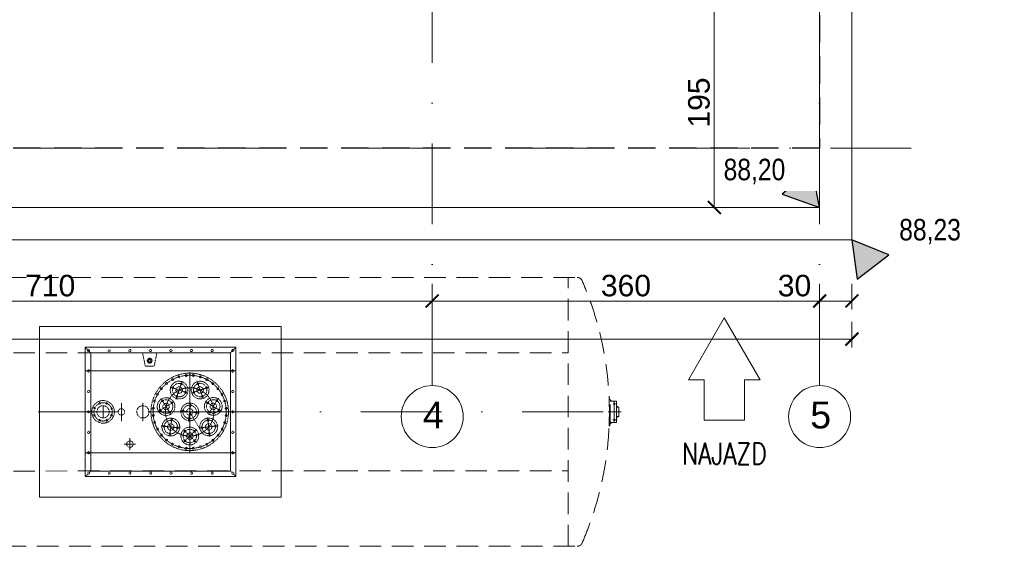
# Model space of a CAD drawing. Extents: x 261105 to 7565828, y -85627 to 5881792.
# Tile 26 of 116: x 329120 to 338269, y -31003 to -26107. Entities that reach past the tile are written whole.
import ezdxf

# ---------------------------------------------------------------- set-up
doc = ezdxf.new("R2010")
doc.units = 0
doc.header["$MEASUREMENT"] = 0
for name, pattern in [('( Dashed )', [0.75, 0.5, -0.25]), ('DASHDOT2', [0.5, 0.25, -0.125, 0, -0.125]), ('DASHED', [19.05, 12.7, -6.35])]:
    doc.linetypes.add(name, pattern=pattern)
for name, color, linetype in [('100_rzut_okna', 1, 'Continuous'), ('OSIE - OPIS', 7, 'Continuous'), ('zz-odwodnienie', 31, 'Continuous')]:
    doc.layers.add(name, color=color, linetype=linetype)
for name, color, linetype, lineweight, true_color in [('krawężnik zew', 7, 'Continuous', 30, 0x000000), ('SHARY', 7, 'Continuous', 15, 0xa5a5a5), ('technologia', 7, 'Continuous', 5, 0x7f7f7f), ('wymiary', 7, 'Continuous', 9, 0x7f7f7f), ('zbiornik', 7, 'DASHED', 5, 0x999999)]:
    doc.layers.add(name, color=color, linetype=linetype, lineweight=lineweight, true_color=true_color)
doc.layers.add('linii', color=7, linetype='Continuous', lineweight=15)
doc.layers.add('OSIE', color=7, linetype='Continuous', lineweight=5)
doc.styles.add('ARIAL', font='arial.ttf')
doc.styles.add('styl1', font='simplex.shx', dxfattribs={"oblique": 5})
doc.dimstyles.new('mosstowy 1-100', dxfattribs={"dimscale": 20, "dimtxt": 10, "dimasz": 6, "dimexe": 4, "dimexo": 4, "dimgap": 2, "dimtad": 1, "dimdec": 0, "dimlfac": 0.1, "dimtxsty": 'ARIAL', "dimblk": 'ARCHTICK', "dimcen": 4, "dimclrd": 256, "dimclre": 256, "dimclrt": 7, "dimadec": 0, "dimazin": 0, "dimtfac": 1, "dimtdec": 0, "dimtmove": 1, "dimatfit": 3, "dimfxl": 8, "dimfxlon": 1, "dimlwd": -1, "dimlwe": 9, "dimarcsym": 0})

# ---------------------------------------------------------------- blocks, each defined once
blk = doc.blocks.new('d_rzędna')
at = {"layer": 'zz-odwodnienie'}
blk.add_hatch(color=0, dxfattribs=at).paths.add_polyline_path([(0, 0), (0.369, 0.639), (-0.369, 0.639)])
at = {"layer": 'zz-odwodnienie', "color": 0}
for p, q in [((-0.369, 0.639), (0, 0)), ((0.369, 0.639), (-0.369, 0.639)), ((-0.369, 0.639), (0, 0)), ((0.369, 0.639), (-0.369, 0.639)), ((0, 0), (0.369, 0.639)), ((0, 0), (0.369, 0.639))]:
    blk.add_line(p, q, dxfattribs=at)
blk = doc.blocks.new('D_wysokościówka_2025-09-03')
at = {"layer": 'zz-odwodnienie', "color": 253, "true_color": 0x999999, "xscale": 0.5, "yscale": 0.4999999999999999, "zscale": 0.4999999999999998}
for p, rotation in [((63.3249, -140.0793), 14.41488070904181), ((63.461, -140.4812), 191.4761316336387)]:
    blk.add_blockref('d_rzędna', p, dxfattribs=dict(at, rotation=rotation))
at = {"layer": 'zz-odwodnienie', "color": 253, "lineweight": 13, "true_color": 0x999999, "char_height": 0.2, "width": 0.876773, "attachment_point": 1, "rotation": 333.7089, "style": 'ARIAL', "bg_fill": 2}
for s, insert in [('{\\fArial Narrow|b0|i0|c238|p34;88,20}', (62.7251, -139.278, 0)), ('{\\fArial Narrow|b0|i0|c238|p34;88,23}', (63.9404, -140.5022, 0))]:
    blk.add_mtext(s, dxfattribs=dict(at, insert=insert))
blk = doc.blocks.new('fdgfdgdfg')
at = {"layer": 'OSIE', "linetype": 'DASHDOT2', "ltscale": 3000}
for p, q in [((366947.8, 34226.1, 0), (366947.8, 47637.1, 0)), ((370547.8, 34226.1, 0), (370547.8, 47637.1, 0)), ((346647.8, 36432.3, 0), (371434.9, 36432.3, 0))]:
    blk.add_line(p, q, dxfattribs=at)
at = {"layer": 'OSIE'}
for centre in [(366947.8, 33937.9, 0), (370547.8, 33937.9, 0)]:
    blk.add_circle(centre, 288.1, dxfattribs=at)
at = {"layer": 'OSIE - OPIS', "style": 'ARIAL'}
for s, p in [('4', (366860.3, 33827.6, 0)), ('5', (370460.3, 33827.6, 0))]:
    blk.add_text(s, height=250, dxfattribs=at).set_placement(p)
blk = doc.blocks.new('2')
at = {"layer": 'technologia', "elevation": 0}
for points in [[(365544.6, 24773.7), (363299.6, 24773.8), (363299.6, 23188.8), (365544.6, 23188.7)], [(365122.1, 24361.2), (363722.1, 24361.3), (363722.1, 23601.3), (365122.1, 23601.2)]]:
    blk.add_lwpolyline(points, close=True, dxfattribs=at)
at = {"layer": 'zbiornik', "linetype": '( Dashed )', "ltscale": 400}
for p, q in [((356073.7, 25231.5, 0), (368300.9, 25230.5, 0)), ((368212, 22731.5, 0), (368212, 25231.5, 0)), ((368212, 22731, 0), (368212, 25231.1, 0)), ((368212, 22731, 0), (368212, 25231, 0)), ((356155.9, 24530.6, 0), (368212, 24530.5, 0)), ((368598.4, 24111, 0), (368590.4, 24110.5, 0)), ((368599.2, 24095.2, 0), (368614, 24081, 0)), ((368599.8, 24081, 0), (368659.1, 24081, 0)), ((368639.5, 24081, 0), (368639.5, 23867.1, 0)), ((368659.1, 24081, 0), (368659.1, 23881, 0)), ((368703.5, 23981, 0), (368584, 23981, 0)), ((368628.8, 24056, 0), (368650.9, 24056, 0)), ((368659.1, 24037.4, 0), (368671.8, 24025.2, 0)), ((368659.1, 24025.2, 0), (368681.8, 24025.2, 0)), ((368681.8, 24025.2, 0), (368681.8, 23936.7, 0)), ((368599.2, 23866.7, 0), (368614, 23881, 0)), ((368599.8, 23881, 0), (368659.1, 23881, 0)), ((368625.9, 23906, 0), (368667.7, 23906, 0)), ((368659.1, 23936.7, 0), (368681.8, 23936.7, 0)), ((368659.1, 23924.5, 0), (368671.8, 23936.7, 0)), ((368598.4, 23851, 0), (368590.4, 23851.4, 0)), ((356155.9, 23431, 0), (368212, 23431.4, 0)), ((356073.7, 22731.5, 0), (368300.8, 22731.4, 0))]:
    blk.add_line(p, q, dxfattribs=at)
at = {"layer": 'zbiornik', "linetype": '( Dashed )', "ltscale": 0.001}
for p, q in [((365124, 24581, 0), (363724, 24581, 0)), ((363724, 24581, 0), (363724, 23381, 0)), ((363724, 24581, 0), (365124, 24581, 0)), ((363724, 24581, 0), (365124, 24581, 0)), ((363724, 24581, 0), (365124, 24581, 0)), ((363774, 24531, 0), (363724, 24581, 0)), ((363724, 24581, 0), (363724, 23381, 0)), ((363724, 24581, 0), (363724, 23381, 0)), ((363724, 24581, 0), (363724, 23381, 0)), ((365124, 24581, 0), (363724, 24581, 0)), ((363724, 24581, 0), (363746.9, 24558.2, 0)), ((363724, 24581, 0), (363746.9, 24558.2, 0)), ((363724, 24581, 0), (363746.9, 24558.2, 0)), ((363724, 24581, 0), (363746.9, 24558.2, 0)), ((363774, 24531, 0), (363748.6, 24556.4, 0)), ((363761.2, 24543.8, 0), (363774, 24531, 0)), ((363761.2, 24543.8, 0), (363774, 24531, 0)), ((363761.2, 24543.8, 0), (363774, 24531, 0)), ((363761.2, 24543.8, 0), (363774, 24531, 0)), ((363774, 24531, 0), (365074, 24531, 0)), ((363774, 24531, 0), (365074, 24531, 0)), ((363774, 24531, 0), (365074, 24531, 0)), ((363774, 24531, 0), (363774, 23431, 0)), ((363774, 24531, 0), (363774, 23431, 0)), ((363774, 24531, 0), (363774, 23431, 0)), ((365074, 24531, 0), (363774, 24531, 0)), ((364280.5, 24405.9, 0), (364256.3, 24531, 0)), ((364280.5, 24405.9, 0), (364256.3, 24531, 0)), ((364364.3, 24405.9, 0), (364388.6, 24531, 0)), ((364364.3, 24405.9, 0), (364388.6, 24531, 0)), ((365074, 24531, 0), (365124, 24581, 0)), ((365074, 24531, 0), (365099.4, 24556.4, 0)), ((365074, 24531, 0), (365099.4, 24556.4, 0)), ((365074, 24531, 0), (365099.4, 24556.4, 0)), ((365074, 24531, 0), (365099.4, 24556.4, 0)), ((365086.9, 24543.8, 0), (365074, 24531, 0)), ((365074, 24531, 0), (365074, 23431, 0)), ((365074, 24531, 0), (365074, 23431, 0)), ((365124, 24581, 0), (365101.2, 24558.2, 0)), ((365124, 23381, 0), (365124, 24581, 0)), ((365124, 24581, 0), (365124, 23381, 0)), ((365124, 24581, 0), (365124, 23381, 0)), ((364280.5, 24405.9, 0), (364292.4, 24405.9, 0)), ((364280.5, 24405.9, 0), (364322.4, 24405.9, 0)), ((364364.3, 24405.9, 0), (364322.4, 24405.9, 0)), ((364364.3, 24405.9, 0), (364352.4, 24405.9, 0)), ((364694, 23596.6, 0), (364694, 24349.7, 0)), ((364694, 24347.3, 0), (364694, 23601.9, 0)), ((364694, 24347.3, 0), (364694, 23601.9, 0)), ((364623.6, 24263.5, 0), (364566.3, 24099.6, 0)), ((364567.6, 24103.2, 0), (364624.9, 24267.1, 0)), ((364568.4, 24105.5, 0), (364624.1, 24264.9, 0)), ((364624.8, 24246.5, 0), (364607.7, 24238.2, 0)), ((364620.8, 24232.9, 0), (364611.8, 24251.6, 0)), ((364818.9, 24103.9, 0), (364761.5, 24267.8, 0)), ((364818.9, 24103.9, 0), (364761.5, 24267.8, 0)), ((364778.8, 24238.9, 0), (364761.6, 24247.2, 0)), ((364765.7, 24233.6, 0), (364774.7, 24252.3, 0)), ((364675.7, 24155.3, 0), (364511.8, 24212.7, 0)), ((364675.7, 24155.3, 0), (364511.8, 24212.7, 0)), ((364545.2, 24208.1, 0), (364528, 24199.9, 0)), ((364541.1, 24194.6, 0), (364532.1, 24213.3, 0)), ((364663.2, 24166.8, 0), (364646, 24158.6, 0)), ((364659.1, 24153.3, 0), (364650.1, 24172, 0)), ((364871, 24212.1, 0), (364707.1, 24154.7, 0)), ((364710.8, 24156, 0), (364874.6, 24213.4, 0)), ((364713, 24156.8, 0), (364872.4, 24212.6, 0)), ((364740.4, 24159.3, 0), (364723.3, 24167.5, 0)), ((364727.3, 24154, 0), (364736.3, 24172.7, 0)), ((364858.4, 24200.6, 0), (364841.3, 24208.8, 0)), ((364845.3, 24195.3, 0), (364854.3, 24214, 0)), ((364059, 24065.8, 0), (364059, 23892.2, 0)), ((364259, 24065.8, 0), (364259, 23892.2, 0)), ((364546.3, 24075.4, 0), (364399.3, 23983, 0)), ((364546.3, 24075.4, 0), (364399.3, 23983, 0)), ((364519.6, 23958.4, 0), (364427.2, 24105.4, 0)), ((364518.3, 23960.4, 0), (364428.5, 24103.4, 0)), ((364429.3, 24102.1, 0), (364521.6, 23955.1, 0)), ((364451.3, 24080.9, 0), (364431.1, 24085.5, 0)), ((364443.3, 24092.5, 0), (364439, 24073.9, 0)), ((364537.5, 24061.2, 0), (364517.3, 24065.8, 0)), ((364529.5, 24072.8, 0), (364525.2, 24054.2, 0)), ((364583.5, 24128.5, 0), (364566.4, 24120.2, 0)), ((364579.5, 24115, 0), (364570.5, 24133.7, 0)), ((364703.5, 24065.3, 0), (364684, 23892.8, 0)), ((364703.5, 24065.3, 0), (364684, 23892.8, 0)), ((364820.1, 24120.9, 0), (364802.9, 24129.2, 0)), ((364807, 24115.7, 0), (364816, 24134.4, 0)), ((364985, 23986.7, 0), (364838, 24079.1, 0)), ((364841.3, 24077, 0), (364988.3, 23984.6, 0)), ((364843.3, 24075.7, 0), (364986.3, 23985.9, 0)), ((364850, 24062.8, 0), (364870.3, 24067.4, 0)), ((364862.3, 24055.8, 0), (364858.1, 24074.4, 0)), ((364868, 23960, 0), (364960.4, 24107, 0)), ((364868, 23960, 0), (364960.4, 24107, 0)), ((364936.2, 24082.4, 0), (364956.5, 24087, 0)), ((364948.5, 24075.5, 0), (364944.3, 24094, 0)), ((363944, 23981, 0), (363834, 23981, 0)), ((363889, 24036, 0), (363889, 23926, 0)), ((364308.1, 23981, 0), (365079.8, 23981, 0)), ((364563.8, 23981, 0), (364390.2, 23981, 0)), ((364431.7, 23994.7, 0), (364411.4, 23999.3, 0)), ((364423.6, 24006.3, 0), (364419.4, 23987.7, 0)), ((364517.8, 23975, 0), (364497.6, 23979.6, 0)), ((364509.8, 23986.6, 0), (364505.6, 23968.1, 0)), ((364778.3, 23971.5, 0), (364605.7, 23990.9, 0)), ((364775.9, 23971.7, 0), (364608.1, 23990.6, 0)), ((364609.6, 23990.5, 0), (364782.2, 23971, 0)), ((364640, 23994.5, 0), (364623.8, 23981.5, 0)), ((364625.9, 23995.4, 0), (364637.8, 23980.5, 0)), ((364709.1, 24049.6, 0), (364692.9, 24036.6, 0)), ((364694, 23981, 0), (364801.5, 23798.7, 0)), ((364695, 24050.5, 0), (364706.9, 24035.6, 0)), ((364764.2, 23980.5, 0), (364748, 23967.5, 0)), ((364750.1, 23981.4, 0), (364762, 23966.5, 0)), ((364869.7, 23976.6, 0), (364889.9, 23981.2, 0)), ((364882, 23969.6, 0), (364877.8, 23988.2, 0)), ((364955.9, 23996.3, 0), (364976.1, 24000.9, 0)), ((364968.2, 23989.3, 0), (364963.9, 24007.9, 0)), ((364528, 23924.4, 0), (364508.6, 23751.9, 0)), ((364528, 23924.4, 0), (364508.6, 23751.9, 0)), ((364533.7, 23908.7, 0), (364517.5, 23895.7, 0)), ((364519.6, 23909.6, 0), (364531.5, 23894.7, 0)), ((364695.1, 23925.4, 0), (364678.9, 23912.4, 0)), ((364681, 23926.3, 0), (364692.9, 23911.4, 0)), ((364855.2, 23909.9, 0), (364871.4, 23897, 0)), ((364857.4, 23896, 0), (364869.3, 23910.9, 0)), ((364879.9, 23757, 0), (364860.4, 23929.5, 0)), ((364860.9, 23925.7, 0), (364880.3, 23753.1, 0)), ((364861.1, 23923.3, 0), (364880, 23755.5, 0)), ((364602.9, 23830.6, 0), (364430.3, 23850, 0)), ((364600.5, 23830.8, 0), (364432.7, 23849.7, 0)), ((364434.2, 23849.6, 0), (364606.8, 23830.1, 0)), ((364464.6, 23853.6, 0), (364448.4, 23840.6, 0)), ((364450.5, 23854.5, 0), (364462.4, 23839.6, 0)), ((364588.8, 23839.6, 0), (364572.6, 23826.6, 0)), ((364574.7, 23840.5, 0), (364586.6, 23825.6, 0)), ((364754.8, 23816, 0), (364632, 23693.2, 0)), ((364753.1, 23814.3, 0), (364633.7, 23694.9, 0)), ((364634.7, 23696, 0), (364757.5, 23818.7, 0)), ((364634.7, 23816, 0), (364757.5, 23693.2, 0)), ((364634.7, 23816, 0), (364757.5, 23693.2, 0)), ((364641, 23800.2, 0), (364660.1, 23800.2, 0)), ((364650.6, 23810.6, 0), (364650.6, 23789.8, 0)), ((364694, 23681.1, 0), (364694, 23854.7, 0)), ((364694, 23681.1, 0), (364694, 23854.7, 0)), ((364694, 23683.5, 0), (364694, 23852.4, 0)), ((364729.4, 23800.2, 0), (364748.5, 23800.2, 0)), ((364738.9, 23810.6, 0), (364738.9, 23789.8, 0)), ((364786, 23831.8, 0), (364958.6, 23851.3, 0)), ((364786, 23831.8, 0), (364958.6, 23851.3, 0)), ((364800.1, 23840.8, 0), (364816.3, 23827.9, 0)), ((364802.3, 23826.9, 0), (364814.2, 23841.8, 0)), ((364924.3, 23854.8, 0), (364940.5, 23841.9, 0)), ((364926.5, 23840.9, 0), (364938.4, 23855.8, 0)), ((364139, 23736, 0), (364139, 23626, 0)), ((364519.7, 23784.5, 0), (364503.5, 23771.5, 0)), ((364505.6, 23785.4, 0), (364517.5, 23770.5, 0)), ((364641, 23711.8, 0), (364660.1, 23711.8, 0)), ((364650.6, 23722.2, 0), (364650.6, 23701.5, 0)), ((364729.4, 23711.8, 0), (364748.5, 23711.8, 0)), ((364738.9, 23722.2, 0), (364738.9, 23701.5, 0)), ((364869.2, 23785.7, 0), (364885.4, 23772.8, 0)), ((364871.4, 23771.8, 0), (364883.3, 23786.7, 0)), ((364194, 23681, 0), (364084, 23681, 0)), ((363761.2, 23418.2, 0), (363774, 23431, 0)), ((363761.2, 23418.2, 0), (363774, 23431, 0)), ((363761.2, 23418.2, 0), (363774, 23431, 0)), ((363761.2, 23418.2, 0), (363774, 23431, 0)), ((363761.2, 23418.2, 0), (363774, 23431, 0)), ((363761.2, 23418.2, 0), (363774, 23431, 0)), ((363761.2, 23418.2, 0), (363774, 23431, 0)), ((365074, 23431, 0), (363774, 23431, 0)), ((363774, 23431, 0), (365074, 23431, 0)), ((365086.9, 23418.2, 0), (365074, 23431, 0)), ((365086.9, 23418.2, 0), (365074, 23431, 0)), ((363724, 23381, 0), (363746.9, 23403.8, 0)), ((363724, 23381, 0), (363746.9, 23403.8, 0)), ((363724, 23381, 0), (363746.9, 23403.8, 0)), ((363724, 23381, 0), (363746.9, 23403.8, 0)), ((363724, 23381, 0), (363746.9, 23403.8, 0)), ((363724, 23381, 0), (363746.9, 23403.8, 0)), ((363724, 23381, 0), (363746.9, 23403.8, 0)), ((363724, 23381, 0), (365124, 23381, 0)), ((365124, 23381, 0), (363724, 23381, 0)), ((363724, 23381, 0), (365124, 23381, 0)), ((365124, 23381, 0), (365101.2, 23403.8, 0)), ((365124, 23381, 0), (365101.2, 23403.8, 0))]:
    blk.add_line(p, q, dxfattribs=at)
at = {"layer": 'zbiornik', "linetype": 'DASHDOT2', "ltscale": 3000}
blk.add_line((355784, 23981, 0), (368617.7, 23981, 0), dxfattribs=at)
at = {"layer": 'zbiornik', "linetype": '( Dashed )', "ltscale": 0.001, "elevation": 0}
blk.add_lwpolyline([(364309.4, 24456.9), (364322.4, 24443.9), (364335.4, 24456.9), (364322.4, 24469.9)], close=True, dxfattribs=at)
at = {"layer": 'zbiornik', "linetype": '( Dashed )', "ltscale": 0.001}
for centre, radius in [((363754, 24551, 0), 10.2), ((363945.5, 24551, 0), 10.2), ((364137, 24551, 0), 10.2), ((364328.5, 24551, 0), 10.2), ((364519.5, 24551, 0), 10.2), ((364711, 24551, 0), 10.2), ((364902.5, 24551, 0), 10.2), ((365094, 24551, 0), 10.2), ((364322.4, 24456.9, 0), 23), ((364322.4, 24456.9, 0), 18), ((363754, 24361, 0), 10.2), ((364694, 23981, 0), 360), ((364694, 23981, 0), 360), ((365094, 24361, 0), 10.2), ((364694, 23981, 0), 340), ((364694, 23981, 0), 340), ((364478.3, 24243.8, 0), 9), ((364478.3, 24243.8, 0), 9), ((364478.3, 24243.8, 0), 9), ((364478.3, 24243.8, 0), 9), ((364478.3, 24243.8, 0), 9), ((364478.3, 24243.8, 0), 9), ((364595.6, 24183.3, 0), 82.5), ((364533.7, 24280.8, 0), 9), ((364533.7, 24280.8, 0), 9), ((364533.7, 24280.8, 0), 9), ((364533.7, 24280.8, 0), 9), ((364533.7, 24280.8, 0), 9), ((364533.7, 24280.8, 0), 9), ((364595.3, 24306.3, 0), 9), ((364595.3, 24306.3, 0), 9), ((364595.3, 24306.3, 0), 9), ((364595.3, 24306.3, 0), 9), ((364616.3, 24242.3, 0), 7), ((364660.6, 24319.3, 0), 9), ((364660.6, 24319.3, 0), 9), ((364660.6, 24319.3, 0), 9), ((364660.6, 24319.3, 0), 9), ((364790.9, 24184, 0), 82.5), ((364727.3, 24319.3, 0), 9), ((364727.3, 24319.3, 0), 9), ((364727.3, 24319.3, 0), 9), ((364727.3, 24319.3, 0), 9), ((364790.9, 24184, 0), 62.5), ((364770.2, 24243, 0), 7), ((364792.7, 24306.3, 0), 9), ((364792.7, 24306.3, 0), 9), ((364792.7, 24306.3, 0), 9), ((364792.7, 24306.3, 0), 9), ((364854.2, 24280.8, 0), 9), ((364854.2, 24280.8, 0), 9), ((364854.2, 24280.8, 0), 9), ((364854.2, 24280.8, 0), 9), ((364854.2, 24280.8, 0), 9), ((364854.2, 24280.8, 0), 9), ((364909.6, 24243.8, 0), 9), ((364909.6, 24243.8, 0), 9), ((364909.6, 24243.8, 0), 9), ((364909.6, 24243.8, 0), 9), ((363754, 24171, 0), 10.2), ((364431.1, 24196.7, 0), 9), ((364431.1, 24196.7, 0), 9), ((364431.1, 24196.7, 0), 9), ((364431.1, 24196.7, 0), 9), ((364693.9, 23981, 0), 225), ((364693.9, 23981, 0), 225), ((364693.9, 23981, 0), 225), ((364693.9, 23981, 0), 225), ((364693.9, 23981, 0), 225), ((364693.9, 23981, 0), 225), ((364693.9, 23981, 0), 225), ((364693.9, 23981, 0), 225), ((364693.9, 23981, 0), 225), ((364693.9, 23981, 0), 225), ((364693.9, 23981, 0), 225), ((364693.9, 23981, 0), 225), ((364694, 23981, 0), 225), ((364694, 23981, 0), 225), ((364694, 23981, 0), 225), ((364694, 23981, 0), 225), ((364694, 23981, 0), 225), ((364694, 23981, 0), 225), ((364694, 23981, 0), 225), ((364694, 23981, 0), 225), ((364694, 23981, 0), 225), ((364694, 23981, 0), 225), ((364694, 23981, 0), 225), ((364694, 23981, 0), 225), ((364694, 23981, 0), 225), ((364536.6, 24204, 0), 7), ((364595.6, 24183.3, 0), 62.5), ((364595.6, 24183.3, 0), 30), ((364654.6, 24162.7, 0), 7), ((364731.9, 24163.4, 0), 7), ((364790.9, 24184, 0), 30), ((364849.8, 24204.7, 0), 7), ((364956.8, 24196.7, 0), 9), ((364956.8, 24196.7, 0), 9), ((364956.8, 24196.7, 0), 9), ((364956.8, 24196.7, 0), 9), ((365094, 24171, 0), 10.2), ((363889, 23981, 0), 105), ((363889, 23981, 0), 85), ((363889, 23981, 0), 85), ((363856.5, 24059.5, 0), 7.5), ((363921.6, 24059.5, 0), 7.5), ((364368.6, 24079.7, 0), 9), ((364368.6, 24079.7, 0), 9), ((364368.6, 24079.7, 0), 9), ((364368.6, 24079.7, 0), 9), ((364394.1, 24141.3, 0), 9), ((364394.1, 24141.3, 0), 9), ((364394.1, 24141.3, 0), 9), ((364394.1, 24141.3, 0), 9), ((364474.4, 24030.3, 0), 82.5), ((364474.4, 24030.3, 0), 62.5), ((364441.2, 24083.2, 0), 7), ((364527.3, 24063.5, 0), 7), ((364575, 24124.4, 0), 7), ((364694, 23981, 0), 82.5), ((364811.5, 24125, 0), 7), ((364913.1, 24031.8, 0), 82.5), ((364913.1, 24031.8, 0), 62.5), ((364860.2, 24065.1, 0), 7), ((364946.4, 24084.7, 0), 7), ((364993.8, 24141.3, 0), 9), ((364993.8, 24141.3, 0), 9), ((364993.8, 24141.3, 0), 9), ((364993.8, 24141.3, 0), 9), ((365019.3, 24079.7, 0), 9), ((365019.3, 24079.7, 0), 9), ((365019.3, 24079.7, 0), 9), ((365019.3, 24079.7, 0), 9), ((363754, 23981, 0), 10.2), ((363754, 23981, 0), 10.2), ((363809.6, 24016.3, 0), 7.5), ((363889, 23981, 0), 57), ((363967.6, 24013.5, 0), 7.5), ((363967.6, 24013.5, 0), 7.5), ((363967.6, 24013.5, 0), 7.5), ((364059, 23981, 0), 30), ((364259, 23981, 0), 57), ((364355.6, 24014.3, 0), 9), ((364355.6, 24014.3, 0), 9), ((364355.6, 24014.3, 0), 9), ((364421.5, 23997, 0), 7), ((364474.4, 24030.3, 0), 30), ((364507.7, 23977.3, 0), 7), ((364631.8, 23988, 0), 7), ((364694, 23981, 0), 62.5), ((364694, 23981, 0), 30), ((364701, 24043.1, 0), 7), ((364756.1, 23974, 0), 7), ((364879.9, 23978.9, 0), 7), ((364913.1, 24031.8, 0), 30), ((364966.1, 23998.6, 0), 7), ((365032.3, 24014.3, 0), 9), ((365032.3, 24014.3, 0), 9), ((365032.3, 24014.3, 0), 9), ((365094, 23981, 0), 10.2), ((365094, 23981, 0), 10.2), ((363807.9, 23949.8, 0), 7.5), ((363856.5, 23902.5, 0), 7.5), ((363921.6, 23902.5, 0), 7.5), ((363921.6, 23902.5, 0), 7.5), ((363921.6, 23902.5, 0), 7.5), ((363921.6, 23902.5, 0), 7.5), ((363921.6, 23902.5, 0), 7.5), ((363967.6, 23948.5, 0), 7.5), ((364355.6, 23947.7, 0), 9), ((364355.6, 23947.7, 0), 9), ((364355.6, 23947.7, 0), 9), ((364368.6, 23882.3, 0), 9), ((364368.6, 23882.3, 0), 9), ((364368.6, 23882.3, 0), 9), ((364368.6, 23882.3, 0), 9), ((364518.5, 23840.1, 0), 82.5), ((364518.5, 23840.1, 0), 62.5), ((364525.5, 23902.2, 0), 7), ((364687, 23918.9, 0), 7), ((364870.4, 23841.3, 0), 82.5), ((364870.4, 23841.3, 0), 62.5), ((364863.4, 23903.4, 0), 7), ((365019.3, 23882.3, 0), 9), ((365019.3, 23882.3, 0), 9), ((365019.3, 23882.3, 0), 9), ((365019.3, 23882.3, 0), 9), ((365032.3, 23947.6, 0), 9), ((365032.3, 23947.6, 0), 9), ((365032.3, 23947.6, 0), 9), ((363754, 23791, 0), 10.2), ((364394.1, 23820.7, 0), 9), ((364394.1, 23820.7, 0), 9), ((364394.1, 23820.7, 0), 9), ((364394.1, 23820.7, 0), 9), ((364456.4, 23847.1, 0), 7), ((364518.5, 23840.1, 0), 30), ((364580.6, 23833.1, 0), 7), ((364694.8, 23756, 0), 82.5), ((364694.8, 23756, 0), 62.5), ((364650.6, 23800.2, 0), 7), ((364738.9, 23800.2, 0), 7), ((364808.3, 23834.3, 0), 7), ((364870.4, 23841.3, 0), 30), ((364932.5, 23848.3, 0), 7), ((364993.8, 23820.7, 0), 9), ((364993.8, 23820.7, 0), 9), ((364993.8, 23820.7, 0), 9), ((364993.8, 23820.7, 0), 9), ((365094, 23791, 0), 10.2), ((364139, 23681, 0), 30), ((364431.1, 23765.3, 0), 9), ((364431.1, 23765.3, 0), 9), ((364431.1, 23765.3, 0), 9), ((364431.1, 23765.3, 0), 9), ((364478.3, 23718.2, 0), 9), ((364478.3, 23718.2, 0), 9), ((364478.3, 23718.2, 0), 9), ((364478.3, 23718.2, 0), 9), ((364511.5, 23778, 0), 7), ((364650.6, 23711.8, 0), 7), ((364694.8, 23756, 0), 30), ((364738.9, 23711.8, 0), 7), ((364877.4, 23779.2, 0), 7), ((364909.6, 23718.2, 0), 9), ((364909.6, 23718.2, 0), 9), ((364909.6, 23718.2, 0), 9), ((364909.6, 23718.2, 0), 9), ((364956.8, 23765.3, 0), 9), ((364956.8, 23765.3, 0), 9), ((364956.8, 23765.3, 0), 9), ((364956.8, 23765.3, 0), 9), ((363754, 23601, 0), 10.2), ((364533.7, 23681.1, 0), 9), ((364533.7, 23681.1, 0), 9), ((364533.7, 23681.1, 0), 9), ((364533.7, 23681.1, 0), 9), ((364595.3, 23655.6, 0), 9), ((364595.3, 23655.6, 0), 9), ((364595.3, 23655.6, 0), 9), ((364595.3, 23655.6, 0), 9), ((364660.6, 23642.6, 0), 9), ((364660.6, 23642.6, 0), 9), ((364660.6, 23642.6, 0), 9), ((364660.6, 23642.6, 0), 9), ((364727.3, 23642.6, 0), 9), ((364727.3, 23642.6, 0), 9), ((364727.3, 23642.6, 0), 9), ((364727.3, 23642.6, 0), 9), ((364792.6, 23655.6, 0), 9), ((364792.6, 23655.6, 0), 9), ((364792.6, 23655.6, 0), 9), ((364792.6, 23655.6, 0), 9), ((364854.2, 23681.1, 0), 9), ((364854.2, 23681.1, 0), 9), ((364854.2, 23681.1, 0), 9), ((364854.2, 23681.1, 0), 9), ((365094, 23601, 0), 10.2), ((363754, 23411, 0), 10.2), ((363945.5, 23411, 0), 10.2), ((364137, 23411, 0), 10.2), ((364328.5, 23411, 0), 10.2), ((364519.5, 23411, 0), 10.2), ((364711, 23411, 0), 10.2), ((364902.5, 23411, 0), 10.2), ((365094, 23411, 0), 10.2)]:
    blk.add_circle(centre, radius, dxfattribs=at)
at = {"layer": 'zbiornik', "linetype": '( Dashed )', "ltscale": 400}
for centre in [(368639.5, 24056, 0), (368639.5, 23906, 0)]:
    blk.add_circle(centre, 6, dxfattribs=at)
for centre, radius, start, end in [((368294.2, 25181, 0), 50, 23.50194, 89.99975), ((365534.7, 23981, 0), 3059.1, 336.49755, 23.50195), ((366093.8, 23981, 0), 2500, 357.02854, 2.97096), ((366093.8, 23981, 0), 2508, 357.02854, 2.97096)]:
    blk.add_arc(centre, radius, start, end, dxfattribs=at)
at = {"layer": 'zbiornik', "linetype": '( Dashed )', "ltscale": 0.001}
for centre, radius, start, end in [((364616.3, 24242.3, 0), 8, 277.35588, 187.35588), ((364770.2, 24243, 0), 8, 225.9273, 135.92731), ((364536.6, 24204, 0), 8, 277.35587, 187.35588), ((364654.6, 24162.7, 0), 8, 277.35587, 187.35587), ((364731.9, 24163.4, 0), 8, 225.92732, 135.9273), ((364849.8, 24204.7, 0), 8, 225.92732, 135.92732), ((364441.2, 24083.2, 0), 8, 328.78446, 238.78445), ((364527.3, 24063.5, 0), 8, 328.78446, 238.78445), ((364575, 24124.4, 0), 8, 277.35588, 187.35588), ((364811.5, 24125, 0), 8, 225.92731, 135.92732), ((364860.2, 24065.1, 0), 8, 174.49876, 84.49873), ((364946.4, 24084.7, 0), 8, 174.49875, 84.49875), ((364421.5, 23997, 0), 8, 328.78445, 238.78446), ((364507.7, 23977.3, 0), 8, 328.78446, 238.78444), ((364631.8, 23988, 0), 8, 20.213, 290.21302), ((364701, 24043.1, 0), 8, 20.21302, 290.21303), ((364756.1, 23974, 0), 8, 20.21303, 290.21303), ((364879.9, 23978.9, 0), 8, 174.49875, 84.49875), ((364966.1, 23998.6, 0), 8, 174.49873, 84.49873), ((364525.5, 23902.2, 0), 8, 20.21302, 290.21302), ((364687, 23918.9, 0), 8, 20.21302, 290.21303), ((364863.4, 23903.4, 0), 8, 123.07017, 33.07018), ((364456.4, 23847.1, 0), 8, 20.21305, 290.21303), ((364580.6, 23833.1, 0), 8, 20.21302, 290.21301), ((364650.6, 23800.2, 0), 8, 71.64159, 341.6416), ((364738.9, 23800.2, 0), 8, 71.64161, 341.6416), ((364808.3, 23834.3, 0), 8, 123.07018, 33.07016), ((364932.5, 23848.3, 0), 8, 123.07018, 33.07016), ((364511.5, 23778, 0), 8, 20.21302, 290.21302), ((364650.6, 23711.8, 0), 8, 71.64161, 341.64159), ((364738.9, 23711.8, 0), 8, 71.6416, 341.64159), ((364877.4, 23779.2, 0), 8, 123.07017, 33.07017), ((368294.2, 22781, 0), 50, 269.99975, 336.49755)]:
    blk.add_arc(centre, radius, start, end, dxfattribs=at)
blk = doc.blocks.new('_ArchTick')
at = {"layer": '100_rzut_okna', "color": 0, "linetype": 'Continuous', "const_width": 0.15}
blk.add_lwpolyline([(-0.5, -0.5), (0.5, 0.5)], dxfattribs=at)
blk = doc.blocks.new('*D1592')
at = {"layer": 'Defpoints', "color": 0}
for p in [(332953.6, -25642.5), (325853.5, -26343.9), (332953.6, -28722.5)]:
    blk.add_point(p, dxfattribs=at)
at = {"layer": 'wymiary', "lineweight": 9}
for p, q in [((325853.5, -28562.5), (325853.5, -28802.5)), ((332953.6, -28562.5), (332953.6, -28802.5))]:
    blk.add_line(p, q, dxfattribs=at)
at = {"layer": 'wymiary'}
blk.add_line((325853.5, -28722.5), (332953.6, -28722.5), dxfattribs=at)
at = {"layer": 'wymiary', "xscale": 120, "yscale": 120, "zscale": 120, "rotation": 180}
blk.add_blockref('_ArchTick', (325853.5, -28722.5), dxfattribs=at)
at = {"layer": 'wymiary', "xscale": 120, "yscale": 120, "zscale": 120}
blk.add_blockref('_ArchTick', (332953.6, -28722.5), dxfattribs=at)
at = {"layer": 'wymiary', "color": 7, "insert": (329403.6, -28580.4), "char_height": 200, "attachment_point": 5, "style": 'ARIAL'}
blk.add_mtext('710', dxfattribs=at)
blk = doc.blocks.new('*D1593')
at = {"layer": 'Defpoints', "color": 0}
for p in [(332953.6, -25642.5), (336553.6, -26375.5), (336553.6, -28722.5)]:
    blk.add_point(p, dxfattribs=at)
at = {"layer": 'wymiary', "lineweight": 9}
for p, q in [((332953.6, -28562.5), (332953.6, -28802.5)), ((336553.6, -28562.5), (336553.6, -28802.5))]:
    blk.add_line(p, q, dxfattribs=at)
at = {"layer": 'wymiary'}
blk.add_line((332953.6, -28722.5), (336553.6, -28722.5), dxfattribs=at)
at = {"layer": 'wymiary', "xscale": 120, "yscale": 120, "zscale": 120, "rotation": 180}
blk.add_blockref('_ArchTick', (332953.6, -28722.5), dxfattribs=at)
at = {"layer": 'wymiary', "xscale": 120, "yscale": 120, "zscale": 120}
blk.add_blockref('_ArchTick', (336553.6, -28722.5), dxfattribs=at)
at = {"layer": 'wymiary', "color": 7, "insert": (334753.6, -28580.3), "char_height": 200, "attachment_point": 5, "style": 'ARIAL'}
blk.add_mtext('360', dxfattribs=at)
blk = doc.blocks.new('*D1594')
at = {"layer": 'Defpoints', "color": 0}
for p in [(336853.6, -25389.4), (336553.6, -26375.5), (336853.6, -28722.5)]:
    blk.add_point(p, dxfattribs=at)
at = {"layer": 'wymiary', "lineweight": 9}
for p, q in [((336553.6, -28562.5), (336553.6, -28802.5)), ((336853.6, -28562.5), (336853.6, -28802.5))]:
    blk.add_line(p, q, dxfattribs=at)
at = {"layer": 'wymiary'}
blk.add_line((336553.6, -28722.5), (336853.6, -28722.5), dxfattribs=at)
at = {"layer": 'wymiary', "xscale": 120, "yscale": 120, "zscale": 120, "rotation": 180}
blk.add_blockref('_ArchTick', (336553.6, -28722.5), dxfattribs=at)
at = {"layer": 'wymiary', "xscale": 120, "yscale": 120, "zscale": 120}
blk.add_blockref('_ArchTick', (336853.6, -28722.5), dxfattribs=at)
at = {"layer": 'wymiary', "color": 7, "insert": (336319.7, -28580.3), "char_height": 200, "attachment_point": 5, "style": 'ARIAL'}
blk.add_mtext('30', dxfattribs=at)
blk = doc.blocks.new('*D1598')
at = {"layer": 'Defpoints', "color": 0}
for p in [(336853.6, -27665.2), (313853.6, -27799.9), (336853.6, -29076.1)]:
    blk.add_point(p, dxfattribs=at)
at = {"layer": 'wymiary', "lineweight": 9}
for p, q in [((313853.6, -28916.1), (313853.6, -29156.1)), ((336853.6, -28916.1), (336853.6, -29156.1))]:
    blk.add_line(p, q, dxfattribs=at)
at = {"layer": 'wymiary'}
blk.add_line((313853.6, -29076.1), (336853.6, -29076.1), dxfattribs=at)
at = {"layer": 'wymiary', "xscale": 120, "yscale": 120, "zscale": 120, "rotation": 180}
blk.add_blockref('_ArchTick', (313853.6, -29076.1), dxfattribs=at)
at = {"layer": 'wymiary', "xscale": 120, "yscale": 120, "zscale": 120}
blk.add_blockref('_ArchTick', (336853.6, -29076.1), dxfattribs=at)
at = {"layer": 'wymiary', "color": 7, "insert": (326517.6, -28933.9), "char_height": 200, "attachment_point": 5, "style": 'ARIAL'}
blk.add_mtext('2300', dxfattribs=at)
blk = doc.blocks.new('*D1607')
at = {"layer": 'Defpoints', "color": 0}
for p in [(332953.6, -25902.1), (332953.6, -27852.5), (335574.8, -27852.5)]:
    blk.add_point(p, dxfattribs=at)
at = {"layer": 'wymiary', "lineweight": 9}
for p, q in [((335414.8, -25902.1), (335654.8, -25902.1)), ((335414.8, -27852.5), (335654.8, -27852.5))]:
    blk.add_line(p, q, dxfattribs=at)
at = {"layer": 'wymiary'}
blk.add_line((335574.8, -25902.1), (335574.8, -27852.5), dxfattribs=at)
at = {"layer": 'wymiary', "xscale": 120, "yscale": 120, "zscale": 120}
for p, rotation in [((335574.8, -25902.1), 90), ((335574.8, -27852.5), 270)]:
    blk.add_blockref('_ArchTick', p, dxfattribs=dict(at, rotation=rotation))
at = {"layer": 'wymiary', "color": 7, "insert": (335432.7, -26877.3), "char_height": 200, "attachment_point": 5, "rotation": 90, "style": 'ARIAL'}
blk.add_mtext('195', dxfattribs=at)

msp = doc.modelspace()

# ---------------------------------------------------------------- block references
at = {"layer": 'krawężnik zew', "xscale": 999.9999999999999, "yscale": 999.9999999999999, "zscale": 999.9999999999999, "rotation": 26.29109939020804}
msp.add_blockref('D_wysokościówka_2025-09-03', (217733.7, 69687.7, 0), dxfattribs=at)

# ---------------------------------------------------------------- next in the draw order: linework, layer by layer
at = {"layer": 'linii', "elevation": 0}
msp.add_lwpolyline([(313853.6, -17002.5), (336853.6, -17002.5), (336853.6, -28152.5), (313853.6, -28152.5)], close=True, dxfattribs=at)
msp.add_lwpolyline([(314153.6, -17302.5), (336553.6, -17302.5), (336553.6, -27852.5), (314153.6, -27852.5), (314153.6, -17302.5)], dxfattribs=at)
at = {"layer": 'linii', "linetype": 'DASHED', "lineweight": 30, "ltscale": 20, "elevation": 0}
msp.add_lwpolyline([(314153.6, -17302.5), (336553.6, -17302.5), (336553.6, -27302.5), (314153.6, -27302.5), (314153.6, -17302.5)], dxfattribs=at)
at = {"layer": 'SHARY'}
msp.add_lwpolyline([(335333.3, -29456.8), (335479.7, -29456.8), (335479.7, -29831.8), (335854.7, -29831.8), (335854.7, -29456.8), (336001.2, -29456.8), (335667.2, -28878.3)], close=True, dxfattribs=at)

# ---------------------------------------------------------------- next in the draw order: block references
at = {"layer": 'linii'}
for name, p in [('fdgfdgdfg', (-33994.2, -63734.8)), ('2', (-33994.2, -53734.1))]:
    msp.add_blockref(name, p, dxfattribs=at)

# ---------------------------------------------------------------- next in the draw order: texts
at = {"layer": 'SHARY', "style": 'styl1', "width": 0.8}
msp.add_text('NAJAZD', height=200, dxfattribs=at).set_placement((335272.7, -30241.1))

# ---------------------------------------------------------------- next in the draw order: dimensions: what is measured, and where the dimension line sits
at = {"layer": 'wymiary'}
for base, p1, p2, picture, middle in [((336853.6, -28722.5), (336553.6, -26375.5, 0), (336853.6, -25389.4, 0), '*D1594', (336319.7, -28722.5)), ((336853.6, -29076.1), (313853.6, -27799.9, 0), (336853.6, -27665.2, 0), '*D1598', (326517.6, -29076.1))]:
    dim = msp.add_linear_dim(base=base, p1=p1, p2=p2, dimstyle='mosstowy 1-100', dxfattribs=at)
    dim.commit()
    dim.dimension.update_dxf_attribs({"geometry": picture, "text_midpoint": middle, "dimtype": 160})
for base, p1, p2, picture, middle in [((332953.6, -28722.5), (325853.5, -26343.9, 0), (332953.6, -25642.5, 0), '*D1592', (329403.6, -28580.4)), ((336553.6, -28722.5), (332953.6, -25642.5, 0), (336553.6, -26375.5, 0), '*D1593', (334753.6, -28580.3))]:
    dim = msp.add_linear_dim(base=base, p1=p1, p2=p2, dimstyle='mosstowy 1-100', dxfattribs=at)
    dim.commit()
    dim.dimension.update_dxf_attribs({"geometry": picture, "text_midpoint": middle})
dim = msp.add_linear_dim(base=(335574.8, -27852.5), p1=(332953.6, -25902.1, 0), p2=(332953.6, -27852.5, 0), angle=90, dimstyle='mosstowy 1-100', dxfattribs=at)
dim.commit()
dim.dimension.update_dxf_attribs({"geometry": '*D1607', "text_midpoint": (335432.7, -26877.3)})

doc.saveas('drawing.dxf')
